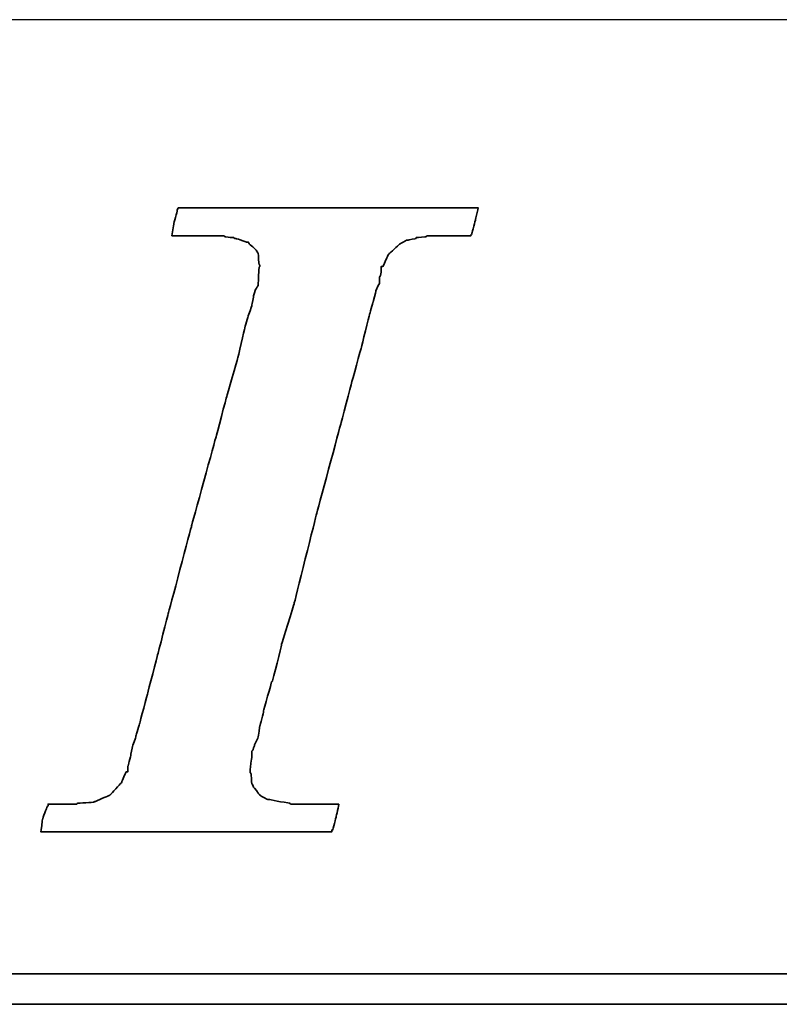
# Model space of a CAD drawing. Header units: millimetres. Extents: x 748 to 1024, y 329 to 423.
# Tile 28 of 47: x 949.432 to 950.313, y 354.893 to 356.035. Entities that reach past the tile are written whole.
import ezdxf

# ---------------------------------------------------------------- set-up
doc = ezdxf.new("R2010")
doc.units = ezdxf.units.MM
doc.header["$LTSCALE"] = 0.15
for name, color, linetype in [('DIM', 4, 'CONTINUOUS'), ('layer 1', 7, 'CONTINUOUS'), ('OUT', 3, 'CONTINUOUS')]:
    doc.layers.add(name, color=color, linetype=linetype)

# ---------------------------------------------------------------- blocks, each defined once
blk = doc.blocks.new('TBI MOTION logo(完整正式版)')
at = {"layer": 'layer 1', "color": 22, "lineweight": 35}
for points, knots in [([(-40.59125, -7.94375), (-40.59125, -7.94375), (-40.97375, -7.94375), (-40.97375, -7.94375), (-40.97375, -7.94375), (-40.97375, -7.94375), (-41.38125, -7.94375), (-41.38125, -7.94375), (-41.38125, -7.94375), (-41.38125, -7.94375), (-41.54875, -7.94375), (-41.54875, -7.94375), (-41.54875, -7.94375), (-41.54875, -7.94375), (-41.59875, -7.94375), (-41.59875, -7.94375), (-41.59875, -7.94375), (-41.59875, -7.94375), (-41.88375, -7.94375), (-41.88375, -7.94375), (-41.88375, -7.94375), (-41.88375, -7.94375), (-41.90875, -7.91875), (-41.90875, -7.91875), (-41.90875, -7.91875), (-41.90875, -7.91875), (-42.19875, -7.87125), (-42.19875, -7.87125), (-42.19875, -7.87125), (-42.19875, -7.87125), (-42.43875, -7.82375), (-42.43875, -7.82375), (-42.43875, -7.82375), (-42.43875, -7.82375), (-42.45875, -7.82375), (-42.45875, -7.82375), (-42.45875, -7.82375), (-42.45875, -7.82375), (-42.48625, -7.82375), (-42.48625, -7.82375), (-42.48625, -7.82375), (-42.48625, -7.82375), (-42.67625, -7.72375), (-42.67625, -7.72375), (-42.67625, -7.72375), (-42.67625, -7.72375), (-42.70125, -7.70375), (-42.70125, -7.70375), (-42.70125, -7.70375), (-42.70125, -7.70375), (-42.72375, -7.67875), (-42.72375, -7.67875), (-42.72375, -7.67875), (-42.72375, -7.67875), (-42.86875, -7.48875), (-42.86875, -7.48875), (-42.86875, -7.48875), (-42.86875, -7.48875), (-42.89375, -7.43875), (-42.89375, -7.43875), (-42.89375, -7.43875), (-42.89375, -7.43875), (-42.91875, -7.38875), (-42.91875, -7.38875), (-42.91875, -7.38875), (-42.91875, -7.38875), (-42.93875, -7.12875), (-42.93875, -7.12875), (-42.93875, -7.12875), (-42.93875, -7.12875), (-42.96375, -7.10375), (-42.96375, -7.10375), (-42.96375, -7.10375), (-42.96375, -7.10375), (-42.96375, -7.05375), (-42.96375, -7.05375), (-42.96375, -7.05375), (-42.96375, -7.05375), (-42.96375, -7.00875), (-42.96375, -7.00875), (-42.96375, -7.00875), (-42.96375, -7.00875), (-42.91875, -6.69625), (-42.91875, -6.69625), (-42.91875, -6.69625), (-42.91875, -6.69625), (-42.91875, -6.62375), (-42.91875, -6.62375), (-42.91875, -6.62375), (-42.91875, -6.62375), (-42.91875, -6.59625), (-42.91875, -6.59625), (-42.91875, -6.59625), (-42.91875, -6.59625), (-42.91875, -6.57375), (-42.91875, -6.57375), (-42.91875, -6.57375), (-42.91875, -6.57375), (-42.91875, -6.52875), (-42.91875, -6.52875), (-42.91875, -6.52875), (-42.91875, -6.52875), (-42.89375, -6.50375), (-42.89375, -6.50375), (-42.89375, -6.50375), (-42.89375, -6.50375), (-42.84375, -6.38375), (-42.84375, -6.38375), (-42.84375, -6.38375), (-42.84375, -6.38375), (-42.84375, -6.35875), (-42.84375, -6.35875), (-42.84375, -6.35875), (-42.84375, -6.35875), (-42.74625, -6.14375), (-42.74625, -6.14375), (-42.74625, -6.14375), (-42.74625, -6.14375), (-42.70125, -5.85375), (-42.70125, -5.85375), (-42.70125, -5.85375), (-42.70125, -5.85375), (-42.60375, -5.47125), (-42.60375, -5.47125), (-42.60375, -5.47125), (-42.60375, -5.47125), (-42.60375, -5.44875), (-42.60375, -5.44875), (-42.60375, -5.44875), (-42.60375, -5.44875), (-42.38875, -4.67875), (-42.38875, -4.67875), (-42.38875, -4.67875), (-42.38875, -4.67875), (-42.36375, -4.65375), (-42.36375, -4.65375), (-42.36375, -4.65375), (-42.36375, -4.65375), (-42.12375, -3.69625), (-42.12375, -3.69625), (-42.12375, -3.69625), (-42.12375, -3.69625), (-42.12375, -3.67374), (-42.12375, -3.67374), (-42.12375, -3.67374), (-42.12375, -3.67374), (-41.78875, -2.59374), (-41.78875, -2.59374), (-41.78875, -2.59374), (-41.78875, -2.59374), (-41.18875, -0.19375), (-41.18875, -0.19375), (-41.18875, -0.19375), (-41.18875, -0.19375), (-40.54375, 2.20624), (-40.54375, 2.20624), (-40.54375, 2.20624), (-40.54375, 2.20624), (-40.25375, 3.30875), (-40.25375, 3.30875), (-40.25375, 3.30875), (-40.25375, 3.30875), (-39.98875, 4.27125), (-39.98875, 4.27125), (-39.98875, 4.27125), (-39.98875, 4.27125), (-39.77375, 5.13125), (-39.77375, 5.13125), (-39.77375, 5.13125), (-39.77375, 5.13125), (-39.67875, 5.47125), (-39.67875, 5.47125), (-39.67875, 5.47125), (-39.67875, 5.47125), (-39.60375, 5.75625), (-39.60375, 5.75625), (-39.60375, 5.75625), (-39.60375, 5.75625), (-39.60375, 5.78125), (-39.60375, 5.78125), (-39.60375, 5.78125), (-39.60375, 5.78125), (-39.50875, 5.97125), (-39.50875, 5.97125), (-39.50875, 5.97125), (-39.50875, 5.97125), (-39.50875, 6.13875), (-39.50875, 6.13875), (-39.50875, 6.13875), (-39.50875, 6.13875), (-39.48625, 6.16625), (-39.48625, 6.16625), (-39.48625, 6.16625), (-39.48625, 6.16625), (-39.46125, 6.28625), (-39.46125, 6.28625), (-39.46125, 6.28625), (-39.46125, 6.28625), (-39.46125, 6.42625), (-39.46125, 6.42625), (-39.46125, 6.42625), (-39.46125, 6.42625), (-39.41375, 6.42625), (-39.41375, 6.42625), (-39.41375, 6.42625), (-39.41375, 6.42625), (-39.29375, 6.69125), (-39.29375, 6.69125), (-39.29375, 6.69125), (-39.29375, 6.69125), (-39.26875, 6.74125), (-39.26875, 6.74125), (-39.26875, 6.74125), (-39.26875, 6.74125), (-39.24375, 6.76625), (-39.24375, 6.76625), (-39.24375, 6.76625), (-39.24375, 6.76625), (-38.98375, 7.00624), (-38.98375, 7.00624), (-38.98375, 7.00624), (-38.98375, 7.00624), (-38.95625, 7.02624), (-38.95625, 7.02624), (-38.95625, 7.02624), (-38.95625, 7.02624), (-38.78875, 7.12624), (-38.78875, 7.12624), (-38.78875, 7.12624), (-38.78875, 7.12624), (-38.76375, 7.12624), (-38.76375, 7.12624), (-38.76375, 7.12624), (-38.76375, 7.12624), (-38.74375, 7.12624), (-38.74375, 7.12624), (-38.74375, 7.12624), (-38.74375, 7.12624), (-38.52875, 7.17125), (-38.52875, 7.17125), (-38.52875, 7.17125), (-38.52875, 7.17125), (-38.52875, 7.19624), (-38.52875, 7.19624), (-38.52875, 7.19624), (-38.52875, 7.19624), (-38.50375, 7.19624), (-38.50375, 7.19624), (-38.50375, 7.19624), (-38.50375, 7.19624), (-38.26125, 7.21875), (-38.26125, 7.21875), (-38.26125, 7.21875), (-38.26125, 7.21875), (-38.23875, 7.24624), (-38.23875, 7.24624), (-38.23875, 7.24624), (-38.23875, 7.24624), (-38.21625, 7.24624), (-38.21625, 7.24624), (-38.21625, 7.24624), (-38.21625, 7.24624), (-38.18875, 7.24624), (-38.18875, 7.24624), (-38.18875, 7.24624), (-38.18875, 7.24624), (-37.90375, 7.24624), (-37.90375, 7.24624), (-37.90375, 7.24624), (-37.90375, 7.24624), (-37.85375, 7.24624), (-37.85375, 7.24624), (-37.85375, 7.24624), (-37.85375, 7.24624), (-37.75875, 7.24624), (-37.75875, 7.24624), (-37.75875, 7.24624), (-37.75875, 7.24624), (-37.42375, 7.24624), (-37.42375, 7.24624), (-37.42375, 7.24624), (-37.42375, 7.24624), (-37.08875, 7.24624), (-37.08875, 7.24624), (-37.08875, 7.24624), (-37.08875, 7.24624), (-37.06375, 7.24624), (-37.06375, 7.24624), (-37.06375, 7.24624), (-37.06375, 7.24624), (-37.06375, 7.26624), (-37.06375, 7.26624), (-37.06375, 7.26624), (-37.06375, 7.26624), (-37.03875, 7.29125), (-37.03875, 7.29125), (-37.03875, 7.29125), (-37.03875, 7.29125), (-37.03875, 7.31625), (-37.03875, 7.31625), (-37.03875, 7.31625), (-37.03875, 7.31625), (-36.94125, 7.67625), (-36.94125, 7.67625), (-36.94125, 7.67625), (-36.94125, 7.67625), (-36.86875, 7.98625), (-36.86875, 7.98625), (-36.86875, 7.98625), (-36.86875, 7.98625), (-36.98875, 7.98625), (-36.98875, 7.98625), (-36.98875, 7.98625), (-36.98875, 7.98625), (-37.42375, 7.98625), (-37.42375, 7.98625), (-37.42375, 7.98625), (-37.42375, 7.98625), (-37.94875, 7.98625), (-37.94875, 7.98625), (-37.94875, 7.98625), (-37.94875, 7.98625), (-38.57375, 7.98625), (-38.57375, 7.98625), (-38.57375, 7.98625), (-38.57375, 7.98625), (-39.29375, 7.98625), (-39.29375, 7.98625), (-39.29375, 7.98625), (-39.29375, 7.98625), (-40.82875, 7.98625), (-40.82875, 7.98625), (-40.82875, 7.98625), (-40.82875, 7.98625), (-42.36375, 7.98625), (-42.36375, 7.98625), (-42.36375, 7.98625), (-42.36375, 7.98625), (-43.08375, 7.98625), (-43.08375, 7.98625), (-43.08375, 7.98625), (-43.08375, 7.98625), (-43.70875, 7.98625), (-43.70875, 7.98625), (-43.70875, 7.98625), (-43.70875, 7.98625), (-44.23375, 7.98625), (-44.23375, 7.98625), (-44.23375, 7.98625), (-44.23375, 7.98625), (-44.66875, 7.98625), (-44.66875, 7.98625), (-44.66875, 7.98625), (-44.66875, 7.98625), (-44.88375, 7.98625), (-44.88375, 7.98625), (-44.88375, 7.98625), (-44.88375, 7.98625), (-44.90875, 7.94125), (-44.90875, 7.94125), (-44.90875, 7.94125), (-44.90875, 7.94125), (-44.90875, 7.91625), (-44.90875, 7.91625), (-44.90875, 7.91625), (-44.90875, 7.91625), (-45.00375, 7.55625), (-45.00375, 7.55625), (-45.00375, 7.55625), (-45.00375, 7.55625), (-45.05375, 7.24624), (-45.05375, 7.24624), (-45.05375, 7.24624), (-45.05375, 7.24624), (-44.61875, 7.24624), (-44.61875, 7.24624), (-44.61875, 7.24624), (-44.61875, 7.24624), (-44.11375, 7.24624), (-44.11375, 7.24624), (-44.11375, 7.24624), (-44.11375, 7.24624), (-43.99375, 7.24624), (-43.99375, 7.24624), (-43.99375, 7.24624), (-43.99375, 7.24624), (-43.94625, 7.24624), (-43.94625, 7.24624), (-43.94625, 7.24624), (-43.94625, 7.24624), (-43.92374, 7.24624), (-43.92374, 7.24624), (-43.92374, 7.24624), (-43.92374, 7.24624), (-43.65875, 7.24624), (-43.65875, 7.24624), (-43.65875, 7.24624), (-43.65875, 7.24624), (-43.63875, 7.21875), (-43.63875, 7.21875), (-43.63875, 7.21875), (-43.63875, 7.21875), (-43.46875, 7.19624), (-43.46875, 7.19624), (-43.46875, 7.19624), (-43.46875, 7.19624), (-43.39875, 7.19624), (-43.39875, 7.19624), (-43.39875, 7.19624), (-43.39875, 7.19624), (-43.37125, 7.17125), (-43.37125, 7.17125), (-43.37125, 7.17125), (-43.37125, 7.17125), (-43.34875, 7.17125), (-43.34875, 7.17125), (-43.34875, 7.17125), (-43.34875, 7.17125), (-43.20375, 7.12624), (-43.20375, 7.12624), (-43.20375, 7.12624), (-43.20375, 7.12624), (-43.05875, 7.07624), (-43.05875, 7.07624), (-43.05875, 7.07624), (-43.05875, 7.07624), (-43.01375, 7.07624), (-43.01375, 7.07624), (-43.01375, 7.07624), (-43.01375, 7.07624), (-42.98875, 7.02624), (-42.98875, 7.02624), (-42.98875, 7.02624), (-42.98875, 7.02624), (-42.79875, 6.86125), (-42.79875, 6.86125), (-42.79875, 6.86125), (-42.79875, 6.86125), (-42.77375, 6.81125), (-42.77375, 6.81125), (-42.77375, 6.81125), (-42.77375, 6.81125), (-42.74625, 6.76625), (-42.74625, 6.76625), (-42.74625, 6.76625), (-42.74625, 6.76625), (-42.72375, 6.47625), (-42.72375, 6.47625), (-42.72375, 6.47625), (-42.72375, 6.47625), (-42.70125, 6.45124), (-42.70125, 6.45124), (-42.70125, 6.45124), (-42.70125, 6.45124), (-42.70125, 6.42625), (-42.70125, 6.42625), (-42.70125, 6.42625), (-42.70125, 6.42625), (-42.72375, 6.40625), (-42.72375, 6.40625), (-42.72375, 6.40625), (-42.72375, 6.40625), (-42.74625, 5.97125), (-42.74625, 5.97125), (-42.74625, 5.97125), (-42.74625, 5.97125), (-42.74625, 5.94625), (-42.74625, 5.94625), (-42.74625, 5.94625), (-42.74625, 5.94625), (-42.74625, 5.92625), (-42.74625, 5.92625), (-42.74625, 5.92625), (-42.74625, 5.92625), (-42.77375, 5.87625), (-42.77375, 5.87625), (-42.77375, 5.87625), (-42.77375, 5.87625), (-42.81875, 5.80625), (-42.81875, 5.80625), (-42.81875, 5.80625), (-42.81875, 5.80625), (-42.86875, 5.63625), (-42.86875, 5.63625), (-42.86875, 5.63625), (-42.86875, 5.63625), (-42.91875, 5.39625), (-42.91875, 5.39625), (-42.91875, 5.39625), (-42.91875, 5.39625), (-42.91875, 5.37124), (-42.91875, 5.37124), (-42.91875, 5.37124), (-42.91875, 5.37124), (-43.01375, 5.10874), (-43.01375, 5.10874), (-43.01375, 5.10874), (-43.01375, 5.10874), (-43.10875, 4.77124), (-43.10875, 4.77124), (-43.10875, 4.77124), (-43.10875, 4.77124), (-43.29875, 3.95625), (-43.29875, 3.95625), (-43.29875, 3.95625), (-43.29875, 3.95625), (-43.58875, 2.95125), (-43.58875, 2.95125), (-43.58875, 2.95125), (-43.58875, 2.95125), (-43.87375, 1.87125), (-43.87375, 1.87125), (-43.87375, 1.87125), (-43.87375, 1.87125), (-44.52625, -0.50374), (-44.52625, -0.50374), (-44.52625, -0.50374), (-44.52625, -0.50374), (-45.14875, -2.85375), (-45.14875, -2.85375), (-45.14875, -2.85375), (-45.14875, -2.85375), (-45.43375, -3.95875), (-45.43375, -3.95875), (-45.43375, -3.95875), (-45.43375, -3.95875), (-45.69875, -4.96875), (-45.69875, -4.96875), (-45.69875, -4.96875), (-45.69875, -4.96875), (-45.91375, -5.78375), (-45.91375, -5.78375), (-45.91375, -5.78375), (-45.91375, -5.78375), (-46.01375, -6.11875), (-46.01375, -6.11875), (-46.01375, -6.11875), (-46.01375, -6.11875), (-46.01375, -6.14375), (-46.01375, -6.14375), (-46.01375, -6.14375), (-46.01375, -6.14375), (-46.10875, -6.40875), (-46.10875, -6.40875), (-46.10875, -6.40875), (-46.10875, -6.40875), (-46.15375, -6.64875), (-46.15375, -6.64875), (-46.15375, -6.64875), (-46.15375, -6.64875), (-46.20375, -6.83875), (-46.20375, -6.83875), (-46.20375, -6.83875), (-46.20375, -6.83875), (-46.22875, -6.93375), (-46.22875, -6.93375), (-46.22875, -6.93375), (-46.22875, -6.93375), (-46.22875, -7.07875), (-46.22875, -7.07875), (-46.22875, -7.07875), (-46.22875, -7.07875), (-46.27375, -7.07875), (-46.27375, -7.07875), (-46.27375, -7.07875), (-46.27375, -7.07875), (-46.39375, -7.34375), (-46.39375, -7.34375), (-46.39375, -7.34375), (-46.39375, -7.34375), (-46.39375, -7.36875), (-46.39375, -7.36875), (-46.39375, -7.36875), (-46.39375, -7.36875), (-46.42125, -7.38875), (-46.42125, -7.38875), (-46.42125, -7.38875), (-46.42125, -7.38875), (-46.68375, -7.67875), (-46.68375, -7.67875), (-46.68375, -7.67875), (-46.68375, -7.67875), (-46.70875, -7.70375), (-46.70875, -7.70375), (-46.70875, -7.70375), (-46.70875, -7.70375), (-46.75375, -7.72375), (-46.75375, -7.72375), (-46.75375, -7.72375), (-46.75375, -7.72375), (-47.08875, -7.87125), (-47.08875, -7.87125), (-47.08875, -7.87125), (-47.08875, -7.87125), (-47.11625, -7.87125), (-47.11625, -7.87125), (-47.11625, -7.87125), (-47.11625, -7.87125), (-47.13875, -7.89375), (-47.13875, -7.89375), (-47.13875, -7.89375), (-47.13875, -7.89375), (-47.56875, -7.91875), (-47.56875, -7.91875), (-47.56875, -7.91875), (-47.56875, -7.91875), (-47.59625, -7.94375), (-47.59625, -7.94375), (-47.59625, -7.94375), (-47.59625, -7.94375), (-47.64375, -7.94375), (-47.64375, -7.94375), (-47.64375, -7.94375), (-47.64375, -7.94375), (-47.73625, -7.94375), (-47.73625, -7.94375), (-47.73625, -7.94375), (-47.73625, -7.94375), (-48.07375, -7.94375), (-48.07375, -7.94375), (-48.07375, -7.94375), (-48.07375, -7.94375), (-48.36125, -7.94375), (-48.36125, -7.94375), (-48.36125, -7.94375), (-48.36125, -7.94375), (-48.36125, -7.96625), (-48.36125, -7.96625), (-48.36125, -7.96625), (-48.36125, -7.96625), (-48.36125, -7.99125), (-48.36125, -7.99125), (-48.36125, -7.99125), (-48.36125, -7.99125), (-48.38875, -8.01375), (-48.38875, -8.01375), (-48.38875, -8.01375), (-48.38875, -8.01375), (-48.50875, -8.34875), (-48.50875, -8.34875), (-48.50875, -8.34875), (-48.50875, -8.34875), (-48.55375, -8.68625), (-48.55375, -8.68625), (-48.55375, -8.68625), (-48.55375, -8.68625), (-48.45875, -8.68625), (-48.45875, -8.68625), (-48.45875, -8.68625), (-48.45875, -8.68625), (-48.07375, -8.68625), (-48.07375, -8.68625), (-48.07375, -8.68625), (-48.07375, -8.68625), (-47.52375, -8.68625), (-47.52375, -8.68625), (-47.52375, -8.68625), (-47.52375, -8.68625), (-46.92375, -8.68625), (-46.92375, -8.68625), (-46.92375, -8.68625), (-46.92375, -8.68625), (-46.25375, -8.68625), (-46.25375, -8.68625), (-46.25375, -8.68625), (-46.25375, -8.68625), (-46.20375, -8.68625), (-46.20375, -8.68625), (-46.20375, -8.68625), (-46.20375, -8.68625), (-44.71375, -8.68625), (-44.71375, -8.68625), (-44.71375, -8.68625), (-44.71375, -8.68625), (-43.22875, -8.68625), (-43.22875, -8.68625), (-43.22875, -8.68625), (-43.22875, -8.68625), (-42.55875, -8.68625), (-42.55875, -8.68625), (-42.55875, -8.68625), (-42.55875, -8.68625), (-42.50875, -8.68625), (-42.50875, -8.68625), (-42.50875, -8.68625), (-42.50875, -8.68625), (-41.93375, -8.68625), (-41.93375, -8.68625), (-41.93375, -8.68625), (-41.93375, -8.68625), (-41.38125, -8.68625), (-41.38125, -8.68625), (-41.38125, -8.68625), (-41.38125, -8.68625), (-40.97375, -8.68625), (-40.97375, -8.68625), (-40.97375, -8.68625), (-40.97375, -8.68625), (-40.78125, -8.68625), (-40.78125, -8.68625), (-40.78125, -8.68625), (-40.78125, -8.68625), (-40.78125, -8.63875), (-40.78125, -8.63875), (-40.78125, -8.63875), (-40.78125, -8.63875), (-40.75875, -8.63875), (-40.75875, -8.63875), (-40.75875, -8.63875), (-40.75875, -8.63875), (-40.66375, -8.27875), (-40.66375, -8.27875), (-40.66375, -8.27875), (-40.66375, -8.27875), (-40.59125, -7.94375), (-40.59125, -7.94375)], [0, 0, 0, 0, 0.00558659, 0.00558659, 0.00558659, 0.0055866, 0.01117318, 0.01117318, 0.01117318, 0.01117319, 0.01675978, 0.01675978, 0.01675978, 0.01675979, 0.02234637, 0.02234637, 0.02234637, 0.02234638, 0.02793296, 0.02793296, 0.02793296, 0.02793297, 0.03351955, 0.03351955, 0.03351955, 0.03351956, 0.03910615, 0.03910615, 0.03910615, 0.03910616, 0.04469274, 0.04469274, 0.04469274, 0.04469275, 0.05027933, 0.05027933, 0.05027933, 0.05027934, 0.05586592, 0.05586592, 0.05586592, 0.05586593, 0.06145251, 0.06145251, 0.06145251, 0.06145252, 0.06703911, 0.06703911, 0.06703911, 0.06703912, 0.0726257, 0.0726257, 0.0726257, 0.07262571, 0.07821229, 0.07821229, 0.07821229, 0.0782123, 0.08379888, 0.08379888, 0.08379888, 0.08379889, 0.08938547, 0.08938547, 0.08938547, 0.08938548, 0.09497207, 0.09497207, 0.09497207, 0.09497208, 0.10055866, 0.10055866, 0.10055866, 0.10055867, 0.10614525, 0.10614525, 0.10614525, 0.10614526, 0.11173184, 0.11173184, 0.11173184, 0.11173185, 0.11731844, 0.11731844, 0.11731844, 0.11731845, 0.12290503, 0.12290503, 0.12290503, 0.12290504, 0.12849162, 0.12849162, 0.12849162, 0.12849163, 0.13407821, 0.13407821, 0.13407821, 0.13407822, 0.1396648, 0.1396648, 0.1396648, 0.13966481, 0.1452514, 0.1452514, 0.1452514, 0.14525141, 0.15083799, 0.15083799, 0.15083799, 0.150838, 0.15642458, 0.15642458, 0.15642458, 0.15642459, 0.16201117, 0.16201117, 0.16201117, 0.16201118, 0.16759777, 0.16759777, 0.16759777, 0.16759778, 0.17318436, 0.17318436, 0.17318436, 0.17318437, 0.17877095, 0.17877095, 0.17877095, 0.17877096, 0.18435754, 0.18435754, 0.18435754, 0.18435755, 0.18994413, 0.18994413, 0.18994413, 0.18994414, 0.19553073, 0.19553073, 0.19553073, 0.19553074, 0.20111732, 0.20111732, 0.20111732, 0.20111733, 0.20670391, 0.20670391, 0.20670391, 0.20670392, 0.2122905, 0.2122905, 0.2122905, 0.21229051, 0.21787709, 0.21787709, 0.21787709, 0.2178771, 0.22346369, 0.22346369, 0.22346369, 0.2234637, 0.22905028, 0.22905028, 0.22905028, 0.22905029, 0.23463687, 0.23463687, 0.23463687, 0.23463688, 0.24022346, 0.24022346, 0.24022346, 0.24022347, 0.24581006, 0.24581006, 0.24581006, 0.24581007, 0.25139665, 0.25139665, 0.25139665, 0.25139666, 0.25698324, 0.25698324, 0.25698324, 0.25698325, 0.26256983, 0.26256983, 0.26256983, 0.26256984, 0.26815642, 0.26815642, 0.26815642, 0.26815643, 0.27374302, 0.27374302, 0.27374302, 0.27374303, 0.27932961, 0.27932961, 0.27932961, 0.27932962, 0.2849162, 0.2849162, 0.2849162, 0.28491621, 0.29050279, 0.29050279, 0.29050279, 0.2905028, 0.29608939, 0.29608939, 0.29608939, 0.2960894, 0.30167598, 0.30167598, 0.30167598, 0.30167599, 0.30726257, 0.30726257, 0.30726257, 0.30726258, 0.31284916, 0.31284916, 0.31284916, 0.31284917, 0.31843575, 0.31843575, 0.31843575, 0.31843576, 0.32402235, 0.32402235, 0.32402235, 0.32402236, 0.32960894, 0.32960894, 0.32960894, 0.32960895, 0.33519553, 0.33519553, 0.33519553, 0.33519554, 0.34078212, 0.34078212, 0.34078212, 0.34078213, 0.34636872, 0.34636872, 0.34636872, 0.34636873, 0.35195531, 0.35195531, 0.35195531, 0.35195532, 0.3575419, 0.3575419, 0.3575419, 0.35754191, 0.36312849, 0.36312849, 0.36312849, 0.3631285, 0.36871508, 0.36871508, 0.36871508, 0.36871509, 0.37430168, 0.37430168, 0.37430168, 0.37430169, 0.37988827, 0.37988827, 0.37988827, 0.37988828, 0.38547486, 0.38547486, 0.38547486, 0.38547487, 0.39106145, 0.39106145, 0.39106145, 0.39106146, 0.39664804, 0.39664804, 0.39664804, 0.39664805, 0.40223464, 0.40223464, 0.40223464, 0.40223465, 0.40782123, 0.40782123, 0.40782123, 0.40782124, 0.41340782, 0.41340782, 0.41340782, 0.41340783, 0.41899441, 0.41899441, 0.41899441, 0.41899442, 0.42458101, 0.42458101, 0.42458101, 0.42458102, 0.4301676, 0.4301676, 0.4301676, 0.43016761, 0.43575419, 0.43575419, 0.43575419, 0.4357542, 0.44134078, 0.44134078, 0.44134078, 0.44134079, 0.44692737, 0.44692737, 0.44692737, 0.44692738, 0.45251397, 0.45251397, 0.45251397, 0.45251398, 0.45810056, 0.45810056, 0.45810056, 0.45810057, 0.46368715, 0.46368715, 0.46368715, 0.46368716, 0.46927374, 0.46927374, 0.46927374, 0.46927375, 0.47486034, 0.47486034, 0.47486034, 0.47486035, 0.48044693, 0.48044693, 0.48044693, 0.48044694, 0.48603352, 0.48603352, 0.48603352, 0.48603353, 0.49162011, 0.49162011, 0.49162011, 0.49162012, 0.4972067, 0.4972067, 0.4972067, 0.49720671, 0.5027933, 0.5027933, 0.5027933, 0.50279331, 0.50837989, 0.50837989, 0.50837989, 0.5083799, 0.51396648, 0.51396648, 0.51396648, 0.51396649, 0.51955307, 0.51955307, 0.51955307, 0.51955308, 0.52513966, 0.52513966, 0.52513966, 0.52513967, 0.53072626, 0.53072626, 0.53072626, 0.53072627, 0.53631285, 0.53631285, 0.53631285, 0.53631286, 0.54189944, 0.54189944, 0.54189944, 0.54189945, 0.54748603, 0.54748603, 0.54748603, 0.54748604, 0.55307263, 0.55307263, 0.55307263, 0.55307264, 0.55865922, 0.55865922, 0.55865922, 0.55865923, 0.56424581, 0.56424581, 0.56424581, 0.56424582, 0.5698324, 0.5698324, 0.5698324, 0.56983241, 0.57541899, 0.57541899, 0.57541899, 0.575419, 0.58100559, 0.58100559, 0.58100559, 0.5810056, 0.58659218, 0.58659218, 0.58659218, 0.58659219, 0.59217877, 0.59217877, 0.59217877, 0.59217878, 0.59776536, 0.59776536, 0.59776536, 0.59776537, 0.60335196, 0.60335196, 0.60335196, 0.60335197, 0.60893855, 0.60893855, 0.60893855, 0.60893856, 0.61452514, 0.61452514, 0.61452514, 0.61452515, 0.62011173, 0.62011173, 0.62011173, 0.62011174, 0.62569832, 0.62569832, 0.62569832, 0.62569833, 0.63128492, 0.63128492, 0.63128492, 0.63128493, 0.63687151, 0.63687151, 0.63687151, 0.63687152, 0.6424581, 0.6424581, 0.6424581, 0.64245811, 0.64804469, 0.64804469, 0.64804469, 0.6480447, 0.65363128, 0.65363128, 0.65363128, 0.65363129, 0.65921788, 0.65921788, 0.65921788, 0.65921789, 0.66480447, 0.66480447, 0.66480447, 0.66480448, 0.67039106, 0.67039106, 0.67039106, 0.67039107, 0.67597765, 0.67597765, 0.67597765, 0.67597766, 0.68156425, 0.68156425, 0.68156425, 0.68156426, 0.68715084, 0.68715084, 0.68715084, 0.68715085, 0.69273743, 0.69273743, 0.69273743, 0.69273744, 0.69832402, 0.69832402, 0.69832402, 0.69832403, 0.70391061, 0.70391061, 0.70391061, 0.70391062, 0.70949721, 0.70949721, 0.70949721, 0.70949722, 0.7150838, 0.7150838, 0.7150838, 0.71508381, 0.72067039, 0.72067039, 0.72067039, 0.7206704, 0.72625698, 0.72625698, 0.72625698, 0.72625699, 0.73184358, 0.73184358, 0.73184358, 0.73184359, 0.73743017, 0.73743017, 0.73743017, 0.73743018, 0.74301676, 0.74301676, 0.74301676, 0.74301677, 0.74860335, 0.74860335, 0.74860335, 0.74860336, 0.75418994, 0.75418994, 0.75418994, 0.75418995, 0.75977654, 0.75977654, 0.75977654, 0.75977655, 0.76536313, 0.76536313, 0.76536313, 0.76536314, 0.77094972, 0.77094972, 0.77094972, 0.77094973, 0.77653631, 0.77653631, 0.77653631, 0.77653632, 0.78212291, 0.78212291, 0.78212291, 0.78212292, 0.7877095, 0.7877095, 0.7877095, 0.78770951, 0.79329609, 0.79329609, 0.79329609, 0.7932961, 0.79888268, 0.79888268, 0.79888268, 0.79888269, 0.80446927, 0.80446927, 0.80446927, 0.80446928, 0.81005587, 0.81005587, 0.81005587, 0.81005588, 0.81564246, 0.81564246, 0.81564246, 0.81564247, 0.82122905, 0.82122905, 0.82122905, 0.82122906, 0.82681564, 0.82681564, 0.82681564, 0.82681565, 0.83240223, 0.83240223, 0.83240223, 0.83240224, 0.83798883, 0.83798883, 0.83798883, 0.83798884, 0.84357542, 0.84357542, 0.84357542, 0.84357543, 0.84916201, 0.84916201, 0.84916201, 0.84916202, 0.8547486, 0.8547486, 0.8547486, 0.85474861, 0.8603352, 0.8603352, 0.8603352, 0.86033521, 0.86592179, 0.86592179, 0.86592179, 0.8659218, 0.87150838, 0.87150838, 0.87150838, 0.87150839, 0.87709497, 0.87709497, 0.87709497, 0.87709498, 0.88268156, 0.88268156, 0.88268156, 0.88268157, 0.88826816, 0.88826816, 0.88826816, 0.88826817, 0.89385475, 0.89385475, 0.89385475, 0.89385476, 0.89944134, 0.89944134, 0.89944134, 0.89944135, 0.90502793, 0.90502793, 0.90502793, 0.90502794, 0.91061453, 0.91061453, 0.91061453, 0.91061454, 0.91620112, 0.91620112, 0.91620112, 0.91620113, 0.92178771, 0.92178771, 0.92178771, 0.92178772, 0.9273743, 0.9273743, 0.9273743, 0.92737431, 0.93296089, 0.93296089, 0.93296089, 0.9329609, 0.93854749, 0.93854749, 0.93854749, 0.9385475, 0.94413408, 0.94413408, 0.94413408, 0.94413409, 0.94972067, 0.94972067, 0.94972067, 0.94972068, 0.95530726, 0.95530726, 0.95530726, 0.95530727, 0.96089385, 0.96089385, 0.96089385, 0.96089386, 0.96648045, 0.96648045, 0.96648045, 0.96648046, 0.97206704, 0.97206704, 0.97206704, 0.97206705, 0.97765363, 0.97765363, 0.97765363, 0.97765364, 0.98324022, 0.98324022, 0.98324022, 0.98324023, 0.98882682, 0.98882682, 0.98882682, 0.98882683, 0.99441341, 0.99441341, 0.99441341, 0.99441342, 1, 1, 1, 1]), ([(75.90875, -9.47875), (75.90875, -9.47875), (75.90875, -12.28625), (75.90875, -12.28625), (75.90875, -12.28625), (75.90875, -12.28625), (75.90875, -12.47875), (75.90875, -12.47875), (75.90875, -12.47875), (75.90875, -12.47875), (75.71625, -12.47875), (75.71625, -12.47875), (75.71625, -12.47875), (75.71625, -12.47875), (-88.32875, -12.47875), (-88.32875, -12.47875), (-88.32875, -12.47875), (-88.32875, -12.47875), (-88.32875, -13.29375), (-88.32875, -13.29375), (-88.32875, -13.29375), (-88.32875, -13.29375), (82.89125, -13.29375), (82.89125, -13.29375), (82.89125, -13.29375), (82.89125, -13.29375), (75.90875, -9.47875), (75.90875, -9.47875)], [0, 0, 0, 0, 0.14285714, 0.14285714, 0.14285714, 0.14285715, 0.28571429, 0.28571429, 0.28571429, 0.2857143, 0.42857143, 0.42857143, 0.42857143, 0.42857144, 0.57142857, 0.57142857, 0.57142857, 0.57142858, 0.71428571, 0.71428571, 0.71428571, 0.71428572, 0.85714286, 0.85714286, 0.85714286, 0.85714287, 1, 1, 1, 1])]:
    blk.add_open_spline(points, degree=3, knots=knots, dxfattribs=at)

msp = doc.modelspace()

# ---------------------------------------------------------------- linework, layer by layer
at = {"layer": 'OUT', "color": 7}
msp.add_line((945.0398, 356.0348), (955.5857, 356.0348), dxfattribs=at)

# ---------------------------------------------------------------- block references
at = {"layer": 'DIM', "color": 7, "xscale": 0.0433753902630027, "yscale": 0.0433753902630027, "zscale": 0.0433753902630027}
msp.add_blockref('TBI MOTION logo(完整正式版)', (951.563, 355.4701), dxfattribs=at)

doc.saveas('drawing.dxf')
